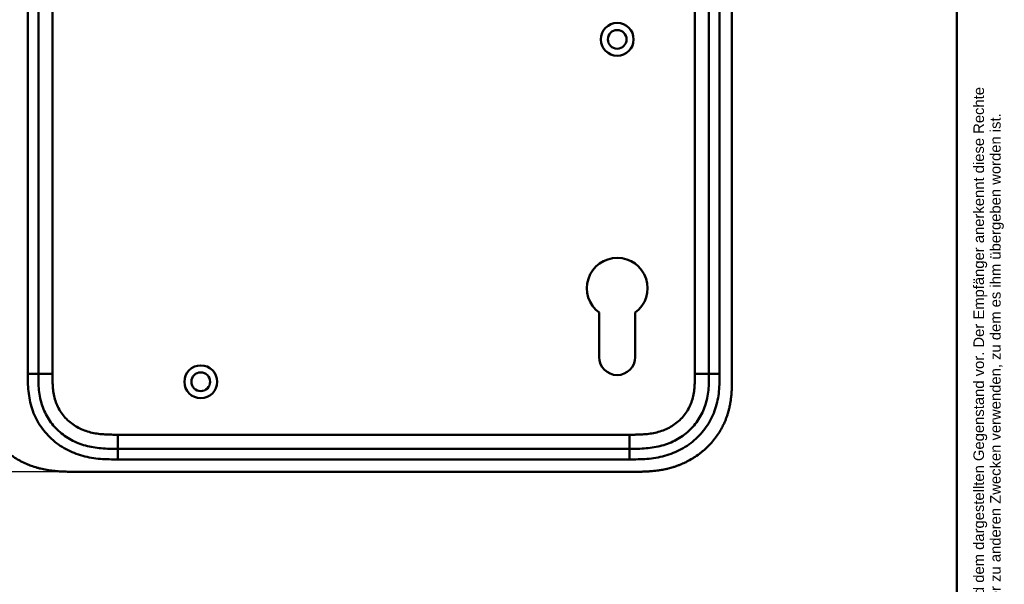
# Model space of a CAD drawing. Header units: millimetres. Extents: x 20 to 833, y 20 to 574.
# Tile 9 of 11: x 554 to 833, y 227 to 387. Entities that reach past the tile are written whole.
import ezdxf
from ezdxf.enums import TextEntityAlignment as Align

# ---------------------------------------------------------------- set-up
doc = ezdxf.new("R2010")
doc.units = ezdxf.units.MM
doc.header["$LTSCALE"] = 2
for name, color, linetype, lineweight in [('Bemaßungen(DIN)', 7, 'Continuous', 25), ('Sichtbare Kanten(DIN)', 7, 'Continuous', 50), ('Sichtbare tangentiale Kanten(DIN)', 7, 'Continuous', 50), ('Skizziergeometrie(DIN)', 7, 'Continuous', 50), ('Symbole(DIN)', 7, 'Continuous', 25)]:
    doc.layers.add(name, color=color, linetype=linetype, lineweight=lineweight)
doc.styles.add('Aktuell-DIN', font='arial.ttf')
doc.styles.add('STANDARD-DIN~0', font='arial.ttf')
doc.styles.add('Textstil10', font='arial.ttf')
doc.styles.add('Textstil41', font='arial.ttf', dxfattribs={"width": 0.8})
doc.styles.add('Textstil83', font='arial.ttf', dxfattribs={"width": 0.8})
doc.dimstyles.new('CAD-LAN', dxfattribs={"dimscale": 2, "dimtxt": 3.5, "dimasz": 2.5, "dimexe": 3.175, "dimexo": 0, "dimgap": 0.8, "dimtad": 1, "dimrnd": 1e-08, "dimtxsty": 'STANDARD-DIN~0', "dimcen": 0.09, "dimdle": 10, "dimclrd": 250, "dimclre": 250, "dimclrt": 250, "dimadec": 0, "dimazin": 2, "dimtfac": 1, "dimtmove": 0, "dimatfit": 3, "dimfxl": 1, "dimtolj": 1, "dimtzin": 0, "dimlwd": 25, "dimlwe": 25, "dimarcsym": 0})

# ---------------------------------------------------------------- blocks, each defined once
blk = doc.blocks.new('Ränder Standardrahmen')
at = {"layer": 'Skizziergeometrie(DIN)', "flags": 128}
blk.add_lwpolyline([(10, 10), (10, 287), (410, 287), (410, 10), (10, 10)], dxfattribs=at)
blk = doc.blocks.new('Schriftfelder Heusser')
at = {"layer": 'Symbole(DIN)', "color": 7, "insert": (293.33, 191.7), "char_height": 1.5, "width": 182.3003, "attachment_point": 1, "rotation": 90, "line_spacing_factor": 0.944221, "style": 'Aktuell-DIN'}
blk.add_mtext('\\fArial|b0|i0;\\H1.5000;Die Schlossfabrik Heusser AG ist Eigentümerin dieses Dokumentes und behält sich alle Rechte an diesem und dem dargestellten Gegenstand vor. Der Empfänger anerkennt diese Rechte\\Pund wird das Dokument nicht ohne schriftliche Ermächtigung der Eigentümerin Dritten zugänglich machen oder zu anderen Zwecken verwenden, zu dem es ihm übergeben worden ist.\\P ', dxfattribs=at)
at = {"layer": 'Symbole(DIN)', "color": 179, "true_color": 0x262659}
for tag, height, style, p in [('AUTOR', 2.49, 'Aktuell-DIN', (240.03, 219.26)), ('KONTROLLDATUM', 2, 'Textstil10', (217.42, 215.04)), ('KONTROLLIERT_VON', 2, 'Textstil10', (239.98, 215.05))]:
    blk.add_attdef(tag, text='', height=height, dxfattribs=dict(at, style=style)).set_placement(p, align=Align.MIDDLE_LEFT)
at = {"layer": 'Symbole(DIN)', "color": 179, "true_color": 0x262659, "style": 'Textstil10'}
blk.add_attdef('ERSTELLUNGSDATUM_001', (217.23, 218.29), '', height=2, dxfattribs=at)
at = {"layer": 'Symbole(DIN)', "color": 7, "style": 'Textstil83', "width": 0.8}
blk.add_attdef('Anfänglicher_Ansichtsmaßstab_001', (281.57, 213.34), '', height=2.3, dxfattribs=at)
at = {"layer": 'Symbole(DIN)', "color": 179, "true_color": 0x262659, "style": 'Textstil10'}
blk.add_attdef('PROJEKT', text='', height=2, dxfattribs=at).set_placement((217.77, 209.72), align=Align.BOTTOM_LEFT)
at = {"layer": 'Symbole(DIN)', "color": 7, "style": 'Textstil41', "width": 0.8}
blk.add_attdef('STATUS', text='', height=5, dxfattribs=at).set_placement((284.53, 195.86), align=Align.MIDDLE_CENTER)
blk = doc.blocks.new('*D20')
at = {"layer": 'Bemaßungen(DIN)', "color": 250, "linetype": 'Continuous', "lineweight": 25, "true_color": 0x3f3f3f, "transparency": 16777216}
for p, q in [((569.27, 503.85), (506.92, 503.85)), ((513.27, 498.85), (513.27, 263.85)), ((569.27, 258.85), (506.92, 258.85))]:
    blk.add_line(p, q, dxfattribs=at)
at = {"layer": 'Bemaßungen(DIN)', "color": 250, "linetype": 'Continuous', "true_color": 0x3f3f3f, "transparency": 16777216}
for points in [[(512.44, 498.85), (514.11, 498.85), (513.27, 503.85)], [(512.44, 263.85), (514.11, 263.85), (513.27, 258.85)]]:
    blk.add_solid(points, dxfattribs=at)
at = {"layer": 'Defpoints', "color": 0, "linetype": 'Continuous', "transparency": 16777216}
for p in [(569.27, 503.85), (513.27, 258.85), (569.27, 258.85)]:
    blk.add_point(p, dxfattribs=at)
at = {"layer": 'Bemaßungen(DIN)', "color": 250, "linetype": 'Continuous', "lineweight": 25, "true_color": 0x3f3f3f, "transparency": 16777216, "insert": (504.52, 373.53), "char_height": 7, "attachment_point": 1, "rotation": 90, "style": 'STANDARD-DIN~0'}
blk.add_mtext('\\A1;245', dxfattribs=at)

msp = doc.modelspace()

# ---------------------------------------------------------------- linework, layer by layer
at = {"layer": 'Sichtbare Kanten(DIN)'}
for p, q in [((756.234, 285.637), (756.234, 477.068)), ((559.734, 476.068), (559.734, 286.637)), ((749.734, 286.637), (749.734, 476.068)), ((718.634, 291.353), (718.634, 303.928)), ((728.834, 303.928), (728.834, 291.353)), ((582.272, 265.352), (727.196, 265.352)), ((569.273, 258.852), (728.195, 258.852))]:
    msp.add_line(p, q, dxfattribs=at)
for centre, radius in [((723.734, 381.352), 4.65), ((723.734, 381.352), 2.65), ((605.734, 284.352), 4.65), ((605.734, 284.352), 2.65)]:
    msp.add_circle(centre, radius, dxfattribs=at)
for centre, radius, start, end in [((723.734, 310.852), 8.6, 306.36956, 233.62588), ((723.734, 291.353), 5.1, 180, 0)]:
    msp.add_arc(centre, radius, start, end, dxfattribs=at)
for points, knots in [([(542.234, 285.637), (542.234, 285.082), (542.234, 283.966), (542.267, 282.551), (542.344, 281.125), (542.448, 279.977), (542.644, 278.538), (542.858, 277.385), (543.206, 275.952), (543.552, 274.813), (544.072, 273.408), (544.56, 272.303), (545.258, 270.952), (545.887, 269.901), (546.759, 268.631), (547.523, 267.654), (548.555, 266.49), (549.44, 265.607), (550.614, 264.571), (551.604, 263.798), (552.896, 262.909), (553.971, 262.26), (555.356, 261.532), (556.494, 261.016), (557.944, 260.455), (559.124, 260.074), (560.614, 259.679), (561.814, 259.427), (563.318, 259.185), (564.521, 259.047), (566.019, 258.932), (567.509, 258.868), (568.687, 258.855), (569.273, 258.852)], [0.02325842, 0.02325842, 0.02325842, 0.02325842, 0.06395557, 0.10465272, 0.12500129, 0.16569844, 0.18604701, 0.22674416, 0.24709273, 0.28778988, 0.30813845, 0.3488356, 0.36918417, 0.40988132, 0.43022989, 0.47092704, 0.49127561, 0.53197276, 0.55232133, 0.59301848, 0.61336705, 0.6540642, 0.67441277, 0.71510992, 0.73545849, 0.77615564, 0.79650421, 0.83720136, 0.85754993, 0.89824708, 0.91859565, 0.9592928, 0.99998994, 0.99998994, 0.99998994, 0.99998994]), ([(559.734, 286.637), (559.734, 285.837), (559.735, 284.253), (559.866, 281.947), (560.196, 279.729), (560.943, 276.901), (562.502, 273.622), (565.332, 270.28), (568.916, 267.737), (572.351, 266.375), (575.268, 265.737), (577.533, 265.461), (579.871, 265.354), (581.467, 265.352), (582.272, 265.352)], [0, 0, 0, 0, 0.2435013, 0.4870027, 0.730504, 0.9740054, 1.4610081, 1.9480107, 2.4350134, 2.9220161, 3.1655175, 3.4090188, 3.6525201, 3.8960223, 3.8960223, 3.8960223, 3.8960223]), ([(727.196, 265.352), (728.001, 265.352), (729.597, 265.354), (731.934, 265.461), (734.199, 265.737), (737.117, 266.375), (740.551, 267.737), (744.135, 270.28), (746.966, 273.622), (748.525, 276.901), (749.272, 279.73), (749.602, 281.947), (749.732, 284.253), (749.734, 285.837), (749.734, 286.637)], [18.3883596, 18.3883596, 18.3883596, 18.3883596, 18.6318617, 18.875363, 19.1188643, 19.3623656, 19.8493681, 20.3363707, 20.8233732, 21.3103757, 21.553877, 21.7973783, 22.0408796, 22.2843823, 22.2843823, 22.2843823, 22.2843823]), ([(728.195, 258.852), (728.793, 258.852), (729.844, 258.853), (731.055, 258.878), (731.968, 258.913), (732.577, 258.946), (733.34, 259), (733.951, 259.055), (734.714, 259.138), (735.325, 259.218), (736.239, 259.359), (737.151, 259.529), (738.357, 259.807), (739.254, 260.055), (740.141, 260.336), (740.728, 260.54), (741.599, 260.87), (742.458, 261.233), (743.719, 261.838), (744.809, 262.442), (746.124, 263.275), (747.135, 264.003), (748.342, 264.986), (749.26, 265.831), (750.341, 266.955), (751.149, 267.906), (752.083, 269.155), (752.768, 270.2), (753.461, 271.423), (753.879, 272.261), (754.261, 273.116), (754.498, 273.694), (754.771, 274.424), (754.971, 275.016), (755.198, 275.761), (755.361, 276.362), (755.579, 277.269), (755.761, 278.183), (755.949, 279.408), (756.051, 280.328), (756.126, 281.246), (756.164, 281.858), (756.198, 282.621), (756.215, 283.229), (756.228, 283.986), (756.234, 284.739), (756.234, 285.338), (756.234, 285.637)], [0.00000945, 0.00000945, 0.00000945, 0.00000945, 0.04167564, 0.07292528, 0.08334182, 0.10417491, 0.11459146, 0.13542455, 0.1458411, 0.16667419, 0.17709074, 0.20834038, 0.22917347, 0.26042311, 0.27083965, 0.29167275, 0.30208929, 0.33333893, 0.35417202, 0.39583821, 0.4166713, 0.45833749, 0.47917058, 0.52083676, 0.54166985, 0.58333604, 0.60416913, 0.64583532, 0.66666841, 0.69791805, 0.70833459, 0.72916769, 0.73958423, 0.76041733, 0.77083387, 0.79166696, 0.80208351, 0.83333315, 0.85416624, 0.88541588, 0.89583243, 0.91666552, 0.92708206, 0.94791516, 0.9583317, 0.9791648, 0.99999789, 0.99999789, 0.99999789, 0.99999789])]:
    msp.add_open_spline(points, degree=3, knots=knots, dxfattribs=at)
at = {"layer": 'Sichtbare tangentiale Kanten(DIN)'}
for p, q in [((556.734, 286.637), (556.734, 476.068)), ((745.734, 286.637), (745.734, 476.068)), ((752.734, 476.068), (752.734, 286.637)), ((563.734, 389.758), (563.734, 286.637)), ((556.734, 286.637), (559.734, 286.637)), ((563.734, 286.637), (559.734, 286.637)), ((745.734, 286.637), (749.734, 286.637)), ((749.734, 286.637), (752.734, 286.637)), ((582.272, 269.352), (727.196, 269.352)), ((582.272, 269.352), (582.272, 265.352)), ((727.196, 269.352), (727.196, 265.352)), ((582.272, 265.352), (582.272, 262.352)), ((727.196, 265.352), (727.196, 262.352)), ((727.196, 262.352), (582.272, 262.352))]:
    msp.add_line(p, q, dxfattribs=at)
for points, knots in [([(582.272, 262.352), (581.467, 262.352), (579.82, 262.353), (577.296, 262.467), (574.774, 262.774), (571.457, 263.497), (567.479, 265.071), (563.287, 268.042), (559.954, 271.975), (558.116, 275.843), (557.249, 279.133), (556.876, 281.656), (556.735, 284.19), (556.734, 285.837), (556.734, 286.637)], [0, 0, 0, 0, 0.2435028, 0.4870041, 0.7305055, 0.9740068, 1.4610095, 1.9480122, 2.4350149, 2.9220176, 3.1655189, 3.4090202, 3.6525216, 3.8960229, 3.8960229, 3.8960229, 3.8960229]), ([(563.734, 286.637), (563.734, 286.402), (563.734, 286.166), (563.734, 285.931), (563.735, 285.787), (563.735, 285.643), (563.736, 285.5), (563.737, 285.428), (563.738, 285.356), (563.738, 285.284), (563.74, 285.14), (563.742, 284.997), (563.744, 284.853), (563.746, 284.777), (563.747, 284.7), (563.749, 284.624), (563.751, 284.548), (563.753, 284.472), (563.755, 284.396), (563.759, 284.243), (563.764, 284.091), (563.771, 283.933), (563.783, 283.625), (563.799, 283.331), (563.821, 283.026), (563.822, 283.019), (563.822, 283.011), (563.823, 283.004), (563.868, 282.387), (563.935, 281.798), (564.031, 281.209), (564.032, 281.2), (564.034, 281.191), (564.035, 281.182), (564.133, 280.588), (564.262, 280.001), (564.428, 279.423), (564.43, 279.419), (564.431, 279.415), (564.432, 279.411), (564.601, 278.822), (564.811, 278.239), (565.058, 277.68), (565.307, 277.116), (565.601, 276.562), (565.93, 276.037), (566.261, 275.509), (566.634, 275.001), (567.038, 274.526), (567.443, 274.05), (567.887, 273.6), (568.357, 273.186), (568.825, 272.773), (569.324, 272.391), (569.844, 272.046), (570.364, 271.702), (570.909, 271.392), (571.468, 271.119), (572.027, 270.846), (572.608, 270.608), (573.194, 270.407), (573.198, 270.405), (573.201, 270.404), (573.205, 270.403), (573.784, 270.205), (574.381, 270.039), (574.98, 269.905), (574.985, 269.903), (574.991, 269.902), (574.996, 269.901), (575.585, 269.77), (576.178, 269.669), (576.778, 269.591), (576.787, 269.59), (576.796, 269.589), (576.806, 269.588), (577.399, 269.512), (577.987, 269.46), (578.604, 269.424), (578.611, 269.424), (578.619, 269.423), (578.626, 269.423), (578.932, 269.405), (579.226, 269.392), (579.527, 269.383), (579.837, 269.372), (580.146, 269.366), (580.453, 269.361), (581.062, 269.352), (581.667, 269.352), (582.272, 269.352)], [0, 0, 0, 0, 0.0706021, 0.0706021, 0.0706021, 0.1137345, 0.1137345, 0.1137345, 0.1353008, 0.1353008, 0.1353008, 0.1784332, 0.1784332, 0.1784332, 0.2012935, 0.2012935, 0.2012935, 0.2241537, 0.2241537, 0.2241537, 0.2698741, 0.2698741, 0.2698741, 0.3591194, 0.3591194, 0.3591194, 0.3613149, 0.3613149, 0.3613149, 0.5416681, 0.5416681, 0.5416681, 0.544386, 0.544386, 0.544386, 0.7261845, 0.7261845, 0.7261845, 0.7275109, 0.7275109, 0.7275109, 0.9125996, 0.9125996, 0.9125996, 1.0994646, 1.0994646, 1.0994646, 1.2874424, 1.2874424, 1.2874424, 1.4758528, 1.4758528, 1.4758528, 1.6636517, 1.6636517, 1.6636517, 1.8511233, 1.8511233, 1.8511233, 2.0385317, 2.0385317, 2.0385317, 2.0396163, 2.0396163, 2.0396163, 2.2247423, 2.2247423, 2.2247423, 2.2263922, 2.2263922, 2.2263922, 2.408543, 2.408543, 2.408543, 2.4113526, 2.4113526, 2.4113526, 2.5914161, 2.5914161, 2.5914161, 2.5935787, 2.5935787, 2.5935787, 2.6828378, 2.6828378, 2.6828378, 2.7746209, 2.7746209, 2.7746209, 2.9561272, 2.9561272, 2.9561272, 2.9561272]), ([(727.196, 269.352), (727.359, 269.352), (727.523, 269.352), (727.686, 269.352), (728.129, 269.353), (728.572, 269.355), (729.014, 269.361), (729.167, 269.363), (729.319, 269.366), (729.471, 269.37), (729.548, 269.371), (729.624, 269.373), (729.7, 269.375), (729.776, 269.377), (729.852, 269.38), (729.932, 269.382), (730.242, 269.392), (730.536, 269.405), (730.841, 269.423), (730.849, 269.423), (730.856, 269.424), (730.864, 269.424), (731.481, 269.46), (732.069, 269.512), (732.662, 269.588), (732.671, 269.589), (732.681, 269.59), (732.69, 269.591), (733.29, 269.669), (733.882, 269.77), (734.472, 269.901), (734.477, 269.902), (734.482, 269.903), (734.488, 269.905), (735.087, 270.039), (735.683, 270.205), (736.263, 270.403), (736.266, 270.404), (736.27, 270.405), (736.273, 270.407), (736.86, 270.608), (737.441, 270.846), (738, 271.119), (738.559, 271.392), (739.103, 271.702), (739.623, 272.046), (740.143, 272.391), (740.641, 272.772), (741.108, 273.184), (741.579, 273.598), (742.024, 274.05), (742.429, 274.526), (742.834, 275.001), (743.207, 275.509), (743.538, 276.037), (743.867, 276.562), (744.16, 277.116), (744.41, 277.68), (744.657, 278.239), (744.866, 278.822), (745.036, 279.411), (745.037, 279.415), (745.038, 279.419), (745.039, 279.423), (745.205, 280.001), (745.334, 280.588), (745.432, 281.182), (745.434, 281.191), (745.435, 281.2), (745.437, 281.209), (745.533, 281.798), (745.599, 282.387), (745.645, 283.004), (745.645, 283.011), (745.646, 283.019), (745.646, 283.026), (745.669, 283.331), (745.684, 283.625), (745.697, 283.926), (745.71, 284.236), (745.718, 284.545), (745.723, 284.853), (745.734, 285.449), (745.734, 286.044), (745.734, 286.637)], [0, 0, 0, 0, 0.0490671, 0.0490671, 0.0490671, 0.1818725, 0.1818725, 0.1818725, 0.2275822, 0.2275822, 0.2275822, 0.2504376, 0.2504376, 0.2504376, 0.2732931, 0.2732931, 0.2732931, 0.3625526, 0.3625526, 0.3625526, 0.3647147, 0.3647147, 0.3647147, 0.5447737, 0.5447737, 0.5447737, 0.5475879, 0.5475879, 0.5475879, 0.7297386, 0.7297386, 0.7297386, 0.7313885, 0.7313885, 0.7313885, 0.9165146, 0.9165146, 0.9165146, 0.9175992, 0.9175992, 0.9175992, 1.1050076, 1.1050076, 1.1050076, 1.2924792, 1.2924792, 1.2924792, 1.4799717, 1.4799717, 1.4799717, 1.6686885, 1.6686885, 1.6686885, 1.8566662, 1.8566662, 1.8566662, 2.0435313, 2.0435313, 2.0435313, 2.2286199, 2.2286199, 2.2286199, 2.2299464, 2.2299464, 2.2299464, 2.4117448, 2.4117448, 2.4117448, 2.4144628, 2.4144628, 2.4144628, 2.594816, 2.594816, 2.594816, 2.5970115, 2.5970115, 2.5970115, 2.6862568, 2.6862568, 2.6862568, 2.7781066, 2.7781066, 2.7781066, 2.9561096, 2.9561096, 2.9561096, 2.9561096]), ([(752.734, 286.637), (752.734, 285.837), (752.733, 284.19), (752.592, 281.656), (752.218, 279.133), (751.351, 275.843), (749.513, 271.975), (746.18, 268.042), (741.989, 265.071), (738.011, 263.497), (734.694, 262.774), (732.172, 262.467), (729.648, 262.353), (728.001, 262.352), (727.196, 262.352)], [18.388359, 18.388359, 18.388359, 18.388359, 18.6318621, 18.8753634, 19.1188646, 19.3623659, 19.8493685, 20.336371, 20.8233735, 21.3103761, 21.5538774, 21.7973786, 22.0408799, 22.2843826, 22.2843826, 22.2843826, 22.2843826])]:
    msp.add_open_spline(points, degree=3, knots=knots, dxfattribs=at)

# ---------------------------------------------------------------- block references
at = {"xscale": 2, "yscale": 2, "zscale": 2}
for name, p in [('Ränder Standardrahmen', (0, 0)), ('Schriftfelder Heusser', (238, -362.833))]:
    msp.add_blockref(name, p, dxfattribs=at)

# ---------------------------------------------------------------- dimensions: what is measured, and where the dimension line sits
at = {"layer": 'Bemaßungen(DIN)', "color": 250, "linetype": 'Continuous', "lineweight": 25, "true_color": 0x3f3f3f}
dim = msp.add_linear_dim(base=(513.273, 258.852), p1=(569.273, 503.852), p2=(569.273, 258.852), angle=90, dimstyle='CAD-LAN', override={"dimgap": 0.8, "dimdec": 2, "dimtol": 0, "dimlim": 0, "dimtp": 0, "dimtm": 0, "dimtdec": 2, "dimtofl": 0, "dimatfit": 1}, dxfattribs=at)
dim.commit()
dim.dimension.update_dxf_attribs({"geometry": '*D20', "text_midpoint": (513.273, 381.352), "dimtype": 160})

doc.saveas('drawing.dxf')
